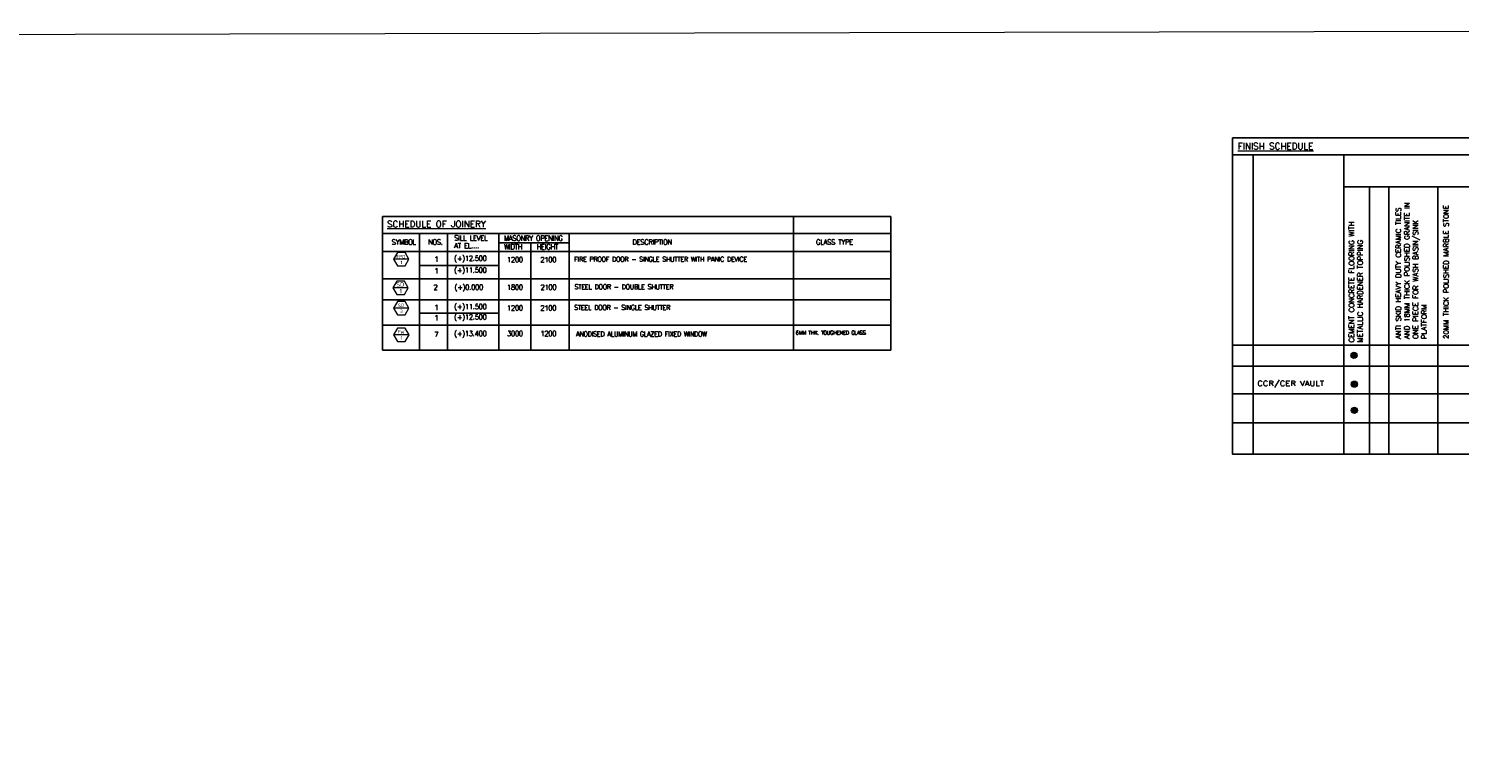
# Model space of a CAD drawing. Extents: x 18893 to 3351893, y -610358 to 406739.
# Tile 88 of 256: x 580045 to 663692, y 167356 to 209788. Entities that reach past the tile are written whole.
import ezdxf
from ezdxf.enums import TextEntityAlignment as Align

# ---------------------------------------------------------------- set-up
doc = ezdxf.new("R2010")
doc.units = 0
doc.header["$LTSCALE"] = 800
doc.header["$MEASUREMENT"] = 0
doc.linetypes.add('CENTER', pattern=[2, 1.25, -0.25, 0.25, -0.25])
doc.layers.get('0').update_dxf_attribs({"linetype": 'CONTINUOUS'})
for name, color, linetype, lineweight in [('2CON', 1, 'CONTINUOUS', 13), ('A-WIN TAG', 3, 'CONTINUOUS', 13), ('CLAD-1', 3, 'CONTINUOUS', 15), ('Opening', 30, 'CONTINUOUS', 15), ('TEXT', 3, 'CONTINUOUS', 15)]:
    doc.layers.add(name, color=color, linetype=linetype, lineweight=lineweight)
doc.styles.add('ROMANC', font='romanc')
doc.styles.get("Standard").update_dxf_attribs({"font": 'ISO9'})

msp = doc.modelspace()

# ---------------------------------------------------------------- hatches: boundary and pattern name
at = {"layer": 'CLAD-1'}
h = msp.add_hatch(color=256, dxfattribs=at)
h.dxf.hatch_style = 1
h.paths.add_polyline_path([(657709.46, 190688.19, 1), (657341.76, 190688.19, 1)])
h = msp.add_hatch(color=256, dxfattribs=at)
h.dxf.hatch_style = 1
h.paths.add_polyline_path([(657738.91, 189000.17, 1), (657371.21, 189000.17, 1)])
h = msp.add_hatch(color=256, dxfattribs=at)
h.dxf.hatch_style = 1
h.paths.add_polyline_path([(657738.29, 187465.57, 1), (657370.59, 187465.57, 1)])

# ---------------------------------------------------------------- linework, layer by layer
for p, q in [((650425.6, 202403.76), (705246.48, 202403.76)), ((705246.48, 202403.76), (650425.6, 202403.76)), ((705246.48, 202403.76), (650425.6, 202403.76)), ((651629.44, 202403.76), (651629.44, 184910.48)), ((656927.4, 202403.76), (656927.4, 184910.48)), ((673145.21, 200531.21), (656927.4, 200531.21)), ((658432.66, 200531.21), (658432.66, 184910.48)), ((658432.66, 200531.21), (658432.66, 184910.48)), ((659567.81, 200531.21), (659567.81, 184910.48)), ((659567.81, 200531.21), (659567.81, 184910.48)), ((662438.28, 200531.21), (662438.28, 184910.48)), ((600737.41, 190995.91, 0.01), (600737.41, 198810.67, 0.05)), ((600737.41, 198810.67, 0.05), (630448.75, 198810.67, -0.05)), ((600737.41, 198810.67, 0.05), (600737.41, 190995.91, -0.03)), ((600737.41, 198810.67, 0.05), (620728.39, 198810.67, 0.05)), ((624770.54, 198810.67, 0.05), (624770.54, 190995.91, 0.01)), ((630448.75, 198810.67), (630448.75, 190995.91, -0.04)), ((600737.41, 197810.87, 0.05), (630448.75, 197810.87, -0.05)), ((602890.98, 197810.87, 0.05), (602890.98, 190995.91, -0.02)), ((604537.59, 197810.87, 0.05), (604537.59, 190995.91, -0.02)), ((607537.59, 197810.87, 0.05), (607537.59, 190995.91, -0.02)), ((611637.66, 197810.87, 0.05), (611637.66, 190995.91, -0.02)), ((600737.41, 196761.07, 0.05), (630448.75, 196761.07, -0.05)), ((607537.59, 197270.68, 0.05), (611637.66, 197270.68, 0.05)), ((609400.4, 197270.68, 0.05), (609400.4, 190995.91, -0.03)), ((602890.98, 195934.2, 0.04), (607537.59, 195934.2, 0.04)), ((600737.41, 195165.93, 0.05), (630448.75, 195165.93, -0.05)), ((600737.41, 195165.93, 0.05), (630448.75, 195165.93, -0.05)), ((600737.41, 193935.88, 0.05), (630448.75, 193935.88, -0.05)), ((600737.41, 192453.39), (630448.75, 192453.39, -0.11)), ((600737.41, 192453.39), (630448.75, 192453.39, -0.11)), ((602890.98, 193156.45, 0.04), (607537.59, 193156.45, 0.04)), ((600737.41, 190995.91, -0.05), (630448.75, 190995.91, -0.16)), ((600737.41, 190995.91, -0.05), (630448.75, 190995.91, -0.16)), ((650425.6, 191277.1), (705246.48, 191277.1)), ((650425.6, 190057.24), (698523.11, 190057.24)), ((650425.6, 188436.19), (698523.11, 188436.19)), ((650425.6, 186730.38), (698523.11, 186730.38))]:
    msp.add_line(p, q)
msp.add_lwpolyline([(650425.6, 203403.55), (705246.48, 203403.55), (705246.48, 184910.48), (650425.6, 184910.48)], close=True)
at = {"layer": '2CON'}
for p, q in [((602280.27, 196300.74, 0.05), (601380.27, 196300.74, 0.05)), ((602238.96, 194623.91, 0.11), (601338.96, 194623.91, 0.11)), ((602280.27, 193444.5, 0.05), (601380.27, 193444.5, 0.05)), ((602285.7, 191889.12, 0.05), (601385.7, 191889.12, 0.05))]:
    msp.add_line(p, q, dxfattribs=at)
at = {"layer": 'A-WIN TAG'}
for points, elevation in [([(601605.27, 196690.45), (601380.27, 196300.74), (601605.27, 195911.02), (602055.27, 195911.02), (602280.27, 196300.74), (602055.27, 196690.45)], 0.11), ([(601563.96, 195013.62), (601338.96, 194623.91), (601563.96, 194234.19), (602013.96, 194234.19), (602238.96, 194623.91), (602013.96, 195013.62)], 0.11), ([(601605.27, 193834.22), (601380.27, 193444.5), (601605.27, 193054.79), (602055.27, 193054.79), (602280.27, 193444.5), (602055.27, 193834.22)], 0.05), ([(601610.7, 192278.83), (601385.7, 191889.12), (601610.7, 191499.41), (602060.7, 191499.41), (602285.7, 191889.12), (602060.7, 192278.83)], 0.11)]:
    msp.add_lwpolyline(points, close=True, dxfattribs=dict(at, elevation=elevation))
at = {"layer": 'CLAD-1'}
for centre in [(657525.61, 190688.19), (657555.06, 189000.17), (657554.44, 187465.57)]:
    msp.add_circle(centre, 183.85, dxfattribs=at)
at = {"layer": 'Opening'}
msp.add_lwpolyline([(392578.2, 209053.34), (736703.11, 209788.1), (736703.11, 78258.01), (392578.2, 77523.26)], close=True, dxfattribs=at)

# ---------------------------------------------------------------- texts
at = {"layer": 'A-WIN TAG'}
for s, height, p in [('FPD', 200, (601814.51, 196460.69, 0.05)), ('1', 200, (601841.86, 196114.87, 0.05)), ('SD', 250, (601769.26, 194823.85, 0.11)), ('1', 250, (601800.55, 194438.04, 0.11)), ('SD', 200, (601814.51, 193604.46, 0.05)), ('3', 200, (601841.86, 193258.64, 0.05)), ('FW', 200, (601819.94, 192049.07, 0.05)), ('1', 200, (601847.29, 191703.25, 0.05))]:
    msp.add_text(s, height=height, dxfattribs=at).set_placement(p, align=Align.MIDDLE)
at = {"layer": 'TEXT', "linetype": 'CENTER', "style": 'ROMANC'}
for s, p in [('%%UFINISH SCHEDULE', (650736.05, 203102.05, -0.03)), ('%%USCHEDULE OF JOINERY', (600998.74, 198548.31, 0.08))]:
    msp.add_text(s, height=375, dxfattribs=at).set_placement(p, align=Align.TOP_LEFT)
at = {"layer": 'TEXT', "style": 'ROMANC', "width": 1.2}
msp.add_text('CCR/CER VAULT', height=300, dxfattribs=at).set_placement((651877.31, 188896.05))
at = {"layer": 'TEXT', "linetype": 'CENTER', "char_height": 300, "attachment_point": 1, "rotation": 90, "style": 'ROMANC'}
for s, insert, width in [('ANTI SKID HEAVY DUTY CERAMIC TILES AND 18MM THICK POLISHED GRANITE IN ONE PIECE FOR WASH BASIN/SINK PLATFORM', (659978.24, 191645.34), 8885.8717), ('20MM THICK POLISHED MARBLE STONE', (662764.89, 191645.34), 7685.8075), ('CEMENT CONCRETE FLOORING WITH METALLIC HARDENER TOPPING', (657238.21, 191439.01), 8872.1474)]:
    msp.add_mtext(s, dxfattribs=dict(at, insert=insert, width=width))
at = {"layer": 'TEXT', "linetype": 'CENTER', "attachment_point": 1, "line_spacing_factor": 0.9, "style": 'ROMANC'}
for s, insert, char_height, width in [('{\\T0.9;SYMBOL}', (601269.68, 197457.12, 0.06), 300, 10287.6703), ('{\\T0.9;NOS.}', (603398.06, 197457.12, 0.06), 300, 946.2164), ('{\\T0.9;SILL LEVEL\\PAT EL....}', (604918.49, 197701.53, 0.06), 300, 10616.837), ('{\\T0.9;MASONRY OPENING}', (607832.88, 197683.54, 0.06), 300, 10616.837), ('{\\T0.9;DESCRIPTION}', (615339.78, 197457.12, 0.06), 300, 10616.837), ('{\\T0.9;GLASS TYPE}', (626075.88, 197457.12, 0.06), 300, 10616.837), ('{\\T0.9;WIDTH}', (607832.88, 197183.04, 0.06), 300, 10616.837), ('{\\T0.9;HEIGHT}', (609738.96, 197183.04, 0.06), 300, 10616.837), ('{\\T0.9;1}', (603759.59, 196459.26, 0), 300, 336.2946), ('{\\T0.9;1}', (603759.59, 195774.8, 0), 300, 336.2946), ('{\\T0.9;(+)12.500}', (604916.22, 196508.56, 0), 300, 10616.837), ('{\\T0.9;(+)11.500}', (604916.22, 195824.1, 0), 300, 10616.837), ('{\\T0.9;1200}', (608006.8, 196431.07, 0), 300, 10616.837), ('{\\T0.9;2100}', (609960.75, 196431.07, 0), 300, 10616.837), ('{\\T0.9;FIRE PROOF DOOR - SINGLE SHUTTER WITH PANIC DEVICE}', (611932.52, 196448.67, 0), 285, 17337.7921), ('{\\T0.9;2}', (603709.17, 194816.21, 0.05), 300, 10616.837), ('{\\T0.9;(+)0.000}', (604938.25, 194816.21, 0.06), 300, 10616.837), ('{\\T0.9;1800}', (608005.85, 194816.21, 0.06), 300, 10616.837), ('{\\T0.9;2100}', (609965.2, 194816.21, 0.06), 300, 10616.837), ('{\\T0.9;STEEL DOOR - DOUBLE SHUTTER}', (611954.01, 194833.8, 0.06), 285, 17337.7921), ('{\\T0.9;1}', (603759.59, 193636.63, 0), 300, 336.2946), ('{\\T0.9;(+)11.500}', (604916.22, 193685.93, 0), 300, 10616.837), ('{\\T0.9;1200}', (608006.8, 193605.88, 0), 300, 10616.837), ('{\\T0.9;2100}', (609960.75, 193605.88, 0), 300, 10616.837), ('{\\T0.9;STEEL DOOR - SINGLE SHUTTER}', (611932.52, 193623.47, 0), 285, 17337.7921), ('{\\T0.9;1}', (603759.59, 193029.66, 0), 300, 336.2946), ('{\\T0.9;(+)12.500}', (604916.22, 193078.96, 0), 300, 10616.837), ('{\\T0.9;7}', (603759.59, 192060.02, 0), 300, 336.2946), ('{\\T0.9;(+)13.400}', (604916.22, 192109.32, 0), 300, 2621.3691), ('{\\T0.9;3000}', (608006.8, 192109.32, 0), 300, 10616.837), ('{\\T0.9;1200}', (609960.75, 192109.32, 0), 300, 10616.837), ('{\\T0.9;ANODISED ALUMINUM GLAZED FIXED WINDOW}', (612040.54, 192075.98, 0), 285, 17337.7921), ('{\\T0.9;6MM THK. TOUGHENED GLASS}', (624888.3, 192122.83, 0.01), 228, 13870.2337)]:
    msp.add_mtext(s, dxfattribs=dict(at, insert=insert, char_height=char_height, width=width))

doc.saveas('drawing.dxf')
